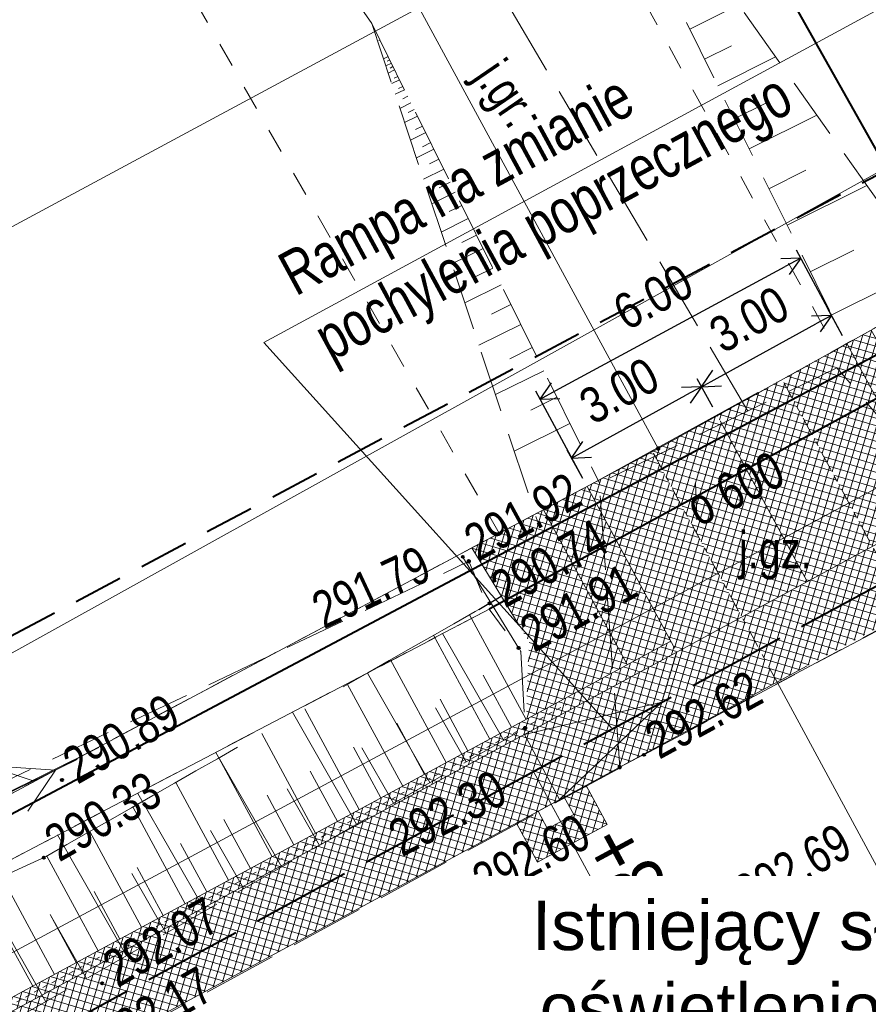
# Model space of a CAD drawing. Header units: metres. Extents: x 7437415 to 7437762, y 5556624 to 5556902.
# Tile 22 of 47: x 7437580 to 7437597, y 5556712 to 5556732. Entities that reach past the tile are written whole.
import ezdxf
from ezdxf import colors
from ezdxf.entities.mleader import LeaderData, LeaderLine
from ezdxf.math import Vec2, Vec3

# ---------------------------------------------------------------- set-up
doc = ezdxf.new("R2010")
doc.units = ezdxf.units.M
doc.header["$MEASUREMENT"] = 0
for name, pattern in [('0.5_0.5', [1.5, 0.5, -0.5, 0.5]), ('314-500', [2.5, 2, -0.5]), ('BUBZ01-500', [1.75, 1.25, -0.5]), ('DGN Style 2', [6.14715, 3.68829, -2.45886]), ('DGN Style 3', [8.60601, 6.14715, -2.45886]), ('DGN Style 4', [0.717182, 0.358367, -0.179184, 0.000447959, -0.179184]), ('EGBU01-500', [1, 0.5, -0.5]), ('KTCR02-500', [1.5, 1, -0.5]), ('KTJZ01-500', [2, 1.5, -0.5])]:
    doc.linetypes.add(name, pattern=pattern)
doc.layers.get('0').update_dxf_attribs({"color": 250, "lineweight": 5})
for name, color, linetype, lineweight in [('!!_robocza', 2, 'Continuous', 30), ('203-Punkt załamania granicy działki nie stabilizowany', 7, 'Continuous', 5), ('521-Kierunek linii-STPOW', 7, 'Continuous', 5), ('BUBZ01', 250, 'Continuous', 5), ('BUBZ01_1', 250, 'Continuous', 5), ('BUIB02_01', 250, 'Continuous', 5), ('BUIB05_01', 250, 'Continuous', 5), ('D_balustrada', 7, '0.5_0.5', 20), ('D_kilometraz', 7, 'Continuous', 13), ('D_krawedz swobodna jezdni', 7, 'DGN Style 2', 20), ('D_kraweznik', 7, 'Continuous', 20), ('D_kraweznik obnizony', 7, 'DGN Style 2', 20), ('D_obrzeze', 7, 'Continuous', 20), ('D_odwodnienie liniowe_wpust', 36, 'Continuous', 20), ('D_opisy', 7, 'Continuous', 13), ('D_osie', 1, 'DGN Style 4', 20), ('D_plantowanie', 102, 'DGN Style 2', 20), ('D_pobocze', 7, 'Continuous', 13), ('D_rampa', 7, 'DGN Style 2', 20), ('D_skarpa', 7, 'DGN Style 3', 20), ('D_skarpa-symbol', 7, 'Continuous', 20), ('D_wymiary', 7, 'Continuous', 13), ('D_zakres', 7, 'DGN Style 2', 13), ('DS_chodniki', 4, 'Continuous', 0), ('DS_nawierzchnia bitumiczna odtworzenie', 252, 'Continuous', 0), ('DS_pobocze', 1, 'Continuous', 0), ('DS_zjazdy kostka', 30, 'Continuous', 0), ('DS_zjazdy kruszywo', 2, 'Continuous', 0), ('EGBD03', 250, 'Continuous', 5), ('EGBP04_03', 250, 'Continuous', 5), ('EGBU01', 250, 'Continuous', 5), ('Elektryka_kanalizacja_technologiczna', 1, '314-500', 40), ('Elektryka_opisy_kabli', 7, 'Continuous', 13), ('KTJZ01', 250, 'Continuous', 5), ('KTOK05_01', 250, 'Continuous', 5), ('MPZP', 250, 'Continuous', 5), ('punkt wysokościowy sztuczny', 7, 'Continuous', 5), ('RTPW01', 250, 'Continuous', 5), ('RTPW02', 250, 'Continuous', 5), ('rzedne dla projektanta', 250, 'Continuous', 5), ('SUPE04', 250, 'Continuous', 5), ('SUPE_01', 250, 'Continuous', 5), ('SUPG_01', 250, 'Continuous', 5), ('SUPT01', 250, 'Continuous', 5), ('SUPT_01', 250, 'Continuous', 5), ('Warstwa 14', 250, 'Continuous', 5)]:
    doc.layers.add(name, color=color, linetype=linetype, lineweight=lineweight)
doc.layers.add('DS_niwelowanie', color=7, linetype='Continuous', lineweight=0, true_color=0x009c00)
doc.styles.add('ROMANS', font='arial.ttf', dxfattribs={"width": 0.8})
doc.styles.get("Standard").update_dxf_attribs({"font": 'txt.shx', "width": 0.75})
doc.styles.add('STYL_ARIAL', font='simplex.shx', dxfattribs={"width": 0.75, "oblique": 0.1})
doc.styles.add('Style-Arial Narrow', font='ARIALN.TTF')
doc.linetypes.add('KTOK05_01-500', pattern='A,3.75,[13,dgnlstyle-rozp_2015.shx,S=0.002778,R=0,X=0,Y=0],3.75', length=7.5)
doc.dimstyles.new('1-500', dxfattribs={"dimscale": 10, "dimtxt": 0.2, "dimasz": 0.07, "dimexe": 0, "dimexo": 0, "dimgap": 0.05, "dimtad": 1, "dimdec": 1, "dimzin": 0, "dimtxsty": 'ROMANS', "dimblk": 'ARCHTICK', "dimcen": 0.1, "dimclrt": 256, "dimadec": 0, "dimazin": 0, "dimtfac": 0.666667, "dimtdec": 1, "dimtofl": 0, "dimtmove": 1, "dimatfit": 2, "dimfxl": 0, "dimtolj": 1, "dimtzin": 0, "dimarcsym": 0})

# ---------------------------------------------------------------- blocks, each defined once
blk = doc.blocks.new('203')
at = {"layer": '203-Punkt załamania granicy działki nie stabilizowany', "linetype": 'Continuous', "lineweight": 13}
h = blk.add_hatch(color=96, dxfattribs=at)
edge = h.paths.add_edge_path()
edge.add_arc((0, 0), 0.45, 0, 360)
blk = doc.blocks.new('521')
at = {"layer": '521-Kierunek linii-STPOW', "color": 30, "linetype": 'Continuous', "lineweight": 13}
for p, q in [((42.5, 0), (35.43, 7.07)), ((7.5, 0), (57.5, 0)), ((29.57, 0), (22.5, -7.07))]:
    blk.add_line(p, q, dxfattribs=at)
blk = doc.blocks.new('PW02')
at = {"layer": 'punkt wysokościowy sztuczny', "linetype": 'Continuous', "lineweight": 13}
h = blk.add_hatch(color=0, dxfattribs=at)
edge = h.paths.add_edge_path()
edge.add_arc((0, 0), 0.45, 0, 360)
blk = doc.blocks.new('SUPE04')
at = {"layer": 'SUPE04', "color": 1, "linetype": 'Continuous', "lineweight": 13}
blk.add_line((5.25, 0), (0.25, 0), dxfattribs=at)
at = {"layer": 'SUPE04', "color": 1, "linetype": 'Continuous', "lineweight": 13, "flags": 128}
blk.add_lwpolyline([(3.9, 0.5), (4.766, 0), (3.9, -0.5)], dxfattribs=at)
blk = doc.blocks.new('_None')
blk = doc.blocks.new('_Oblique')
at = {"color": 0, "linetype": 'ByBlock', "lineweight": -2}
blk.add_line((-5, -5), (5, 5), dxfattribs=at)
blk = doc.blocks.new('TerminatorOpen')
at = {"color": 0, "linetype": 'ByBlock', "lineweight": -2}
for q in [(-1, 0.5), (-1, 0), (-1, -0.5)]:
    blk.add_line((0, 0), q, dxfattribs=at)
blk = doc.blocks.new('*D60')
at = {"layer": 'D_wymiary', "color": 0, "lineweight": -2}
for p, q in [((7437596.577, 5556725.878), (7437595.643, 5556727.605)), ((7437590.777, 5556724.77), (7437595.412, 5556727.275)), ((7437591.328, 5556722.992), (7437590.374, 5556724.757))]:
    blk.add_line(p, q, dxfattribs=at)
at = {"layer": 'Defpoints', "color": 0}
for p in [(7437595.729, 5556727.447), (7437596.662, 5556725.719), (7437591.414, 5556722.834)]:
    blk.add_point(p, dxfattribs=at)
at = {"layer": 'D_wymiary', "color": 0, "lineweight": -2, "xscale": 0.36, "yscale": 0.36, "zscale": 0.36}
for p, rotation in [((7437595.729, 5556727.447), 28.39336528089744), ((7437590.46, 5556724.599), 208.3933652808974)]:
    blk.add_blockref('TerminatorOpen', p, dxfattribs=dict(at, rotation=rotation))
at = {"layer": 'D_wymiary', "insert": (7437592.748, 5556726.663), "char_height": 0.72, "attachment_point": 5, "rotation": 28.3934, "style": 'Style-Arial Narrow'}
blk.add_mtext('6.00', dxfattribs=at)
blk = doc.blocks.new('*D61')
at = {"layer": 'D_wymiary', "color": 0, "lineweight": -2}
for p, q in [((7437593.953, 5556724.433), (7437593.637, 5556725.007)), ((7437591.414, 5556723.581), (7437593.408, 5556724.676)), ((7437591.327, 5556722.992), (7437591.012, 5556723.566))]:
    blk.add_line(p, q, dxfattribs=at)
at = {"layer": 'Defpoints', "color": 0}
for p in [(7437593.724, 5556724.849), (7437594.039, 5556724.275), (7437591.414, 5556722.834)]:
    blk.add_point(p, dxfattribs=at)
at = {"layer": 'D_wymiary', "color": 0, "lineweight": -2, "xscale": 0.36, "yscale": 0.36, "zscale": 0.36}
for p, rotation in [((7437593.724, 5556724.849), 28.75740723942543), ((7437591.099, 5556723.408), 208.7574072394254)]:
    blk.add_blockref('TerminatorOpen', p, dxfattribs=dict(at, rotation=rotation))
at = {"layer": 'D_wymiary', "insert": (7437592.061, 5556724.766), "char_height": 0.72, "attachment_point": 5, "rotation": 28.7574, "style": 'Style-Arial Narrow'}
blk.add_mtext('3.00', dxfattribs=at)
blk = doc.blocks.new('*D62')
at = {"layer": 'D_wymiary', "color": 0, "lineweight": -2}
for p, q in [((7437596.576, 5556725.877), (7437596.263, 5556726.448)), ((7437594.04, 5556725.022), (7437596.034, 5556726.117)), ((7437593.953, 5556724.433), (7437593.637, 5556725.007))]:
    blk.add_line(p, q, dxfattribs=at)
at = {"layer": 'Defpoints', "color": 0}
for p in [(7437596.349, 5556726.29), (7437596.662, 5556725.719), (7437594.039, 5556724.275)]:
    blk.add_point(p, dxfattribs=at)
at = {"layer": 'D_wymiary', "color": 0, "lineweight": -2, "xscale": 0.36, "yscale": 0.36, "zscale": 0.36}
for p, rotation in [((7437596.349, 5556726.29), 28.75740723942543), ((7437593.724, 5556724.849), 208.7574072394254)]:
    blk.add_blockref('TerminatorOpen', p, dxfattribs=dict(at, rotation=rotation))
at = {"layer": 'D_wymiary', "insert": (7437594.687, 5556726.207), "char_height": 0.72, "attachment_point": 5, "rotation": 28.7574, "style": 'Style-Arial Narrow'}
blk.add_mtext('3.00', dxfattribs=at)

msp = doc.modelspace()

# ---------------------------------------------------------------- hatches: boundary and pattern name
at = {"layer": 'DS_chodniki', "lineweight": 9}
h = msp.add_hatch(dxfattribs=at)
h.set_pattern_fill('CROSSHATCH', color=252, style=0, pattern_type=2)
h.set_pattern_definition([(73.46674, (7437570.81996, 5556706.75558), (-0.1437982, 0.04268577), []), (343.46675, (7437570.81996, 5556706.75558), (0.04268577, 0.1437982), [])])
h.paths.add_polyline_path([(7437562.402, 5556702.828, -0.023893), (7437532.396, 5556688.415), (7437530.778, 5556687.731, -0.394504), (7437522.445, 5556690.787), (7437521.799, 5556692.066), (7437520.46, 5556691.39), (7437521.106, 5556690.111, 0.394504), (7437531.362, 5556686.349), (7437532.98, 5556687.034, 0.021064), (7437559.623, 5556699.646), (7437559.623, 5556699.646), (7437559.888, 5556699.785, 0.002613), (7437563.116, 5556701.508), (7437592.616, 5556717.455), (7437593.223, 5556719.488)])
at = {"layer": 'DS_nawierzchnia bitumiczna odtworzenie', "lineweight": 9}
h = msp.add_hatch(dxfattribs=at)
h.set_pattern_fill('CROSSHATCH', color=252, style=0, pattern_type=2)
h.set_pattern_definition([(73.467, (7437590.9882, 5556715.62817), (-0.143798, 0.042686), []), (343.467, (7437590.9882, 5556715.62817), (0.042686, 0.143798), [])])
h.paths.add_polyline_path([(7437590.951, 5556716.554), (7437591.141, 5556716.203), (7437590.613, 5556715.917), (7437590.423, 5556716.269), (7437589.983, 5556716.031), (7437590.411, 5556715.24), (7437591.819, 5556716), (7437591.391, 5556716.792)])
at = {"layer": 'DS_niwelowanie', "lineweight": 9}
h = msp.add_hatch(dxfattribs=at)
h.set_pattern_fill('CROSSHATCH', color=252, style=0, pattern_type=2)
h.set_pattern_definition([(73.467, (7437590.83256, 5556720.2872), (-0.143798, 0.042686), []), (343.467, (7437590.83256, 5556720.2872), (0.042686, 0.143798), [])])
h.paths.add_polyline_path([(7437589.082, 5556721.59), (7437590.239, 5556719.7), (7437590.178, 5556718.126), (7437592.224, 5556719.232), (7437590.531, 5556722.363)])
at = {"layer": 'DS_pobocze', "lineweight": 9}
h = msp.add_hatch(dxfattribs=at)
h.set_pattern_fill('CROSSHATCH', color=252, style=0, pattern_type=2)
h.set_pattern_definition([(73.467, (7437598.35683, 5556723.14621), (-0.143798, 0.042686), []), (343.467, (7437598.35683, 5556723.14621), (0.042686, 0.143798), [])])
h.paths.add_polyline_path([(7437597.154, 5556725.993), (7437596.662, 5556725.719), (7437598.373, 5556722.556), (7437598.938, 5556722.861), (7437598.206, 5556724.145)])
h = msp.add_hatch(dxfattribs=at)
h.set_pattern_fill('CROSSHATCH', color=252, style=0, pattern_type=2)
h.set_pattern_definition([(73.467, (7437592.01335, 5556720.2077), (-0.143798, 0.042686), []), (343.467, (7437592.01335, 5556720.2077), (0.042686, 0.143798), [])])
h.paths.add_polyline_path([(7437590.752, 5556722.481), (7437590.531, 5556722.363), (7437592.224, 5556719.232), (7437593.104, 5556719.708), (7437591.414, 5556722.834)])
h = msp.add_hatch(dxfattribs=at)
h.set_pattern_fill('CROSSHATCH', color=252, style=0, pattern_type=2)
h.set_pattern_definition([(73.46674, (7437527.08768, 5556687.80706), (-0.1437982, 0.04268577), []), (343.46675, (7437527.08768, 5556687.80706), (0.04268577, 0.1437982), [])])
edge = h.paths.add_edge_path()
edge.add_line((7437522.395, 5556691.265), (7437521.806, 5556692.07))
edge.add_line((7437521.806, 5556692.07), (7437521.799, 5556692.066))
edge.add_line((7437521.799, 5556692.066), (7437522.445, 5556690.787))
edge.add_arc((7437528.247, 5556693.718), 6.5, 206.8008, 292.9185)
edge.add_line((7437530.778, 5556687.731), (7437532.396, 5556688.415))
edge.add_arc((7437396.683, 5557009.404), 348.5, 292.91854, 298.39337)
edge.add_line((7437562.402, 5556702.828), (7437593.223, 5556719.488))
edge.add_line((7437593.223, 5556719.488), (7437593.104, 5556719.708))
edge.add_line((7437593.104, 5556719.708), (7437562.283, 5556703.048))
edge.add_arc((7437396.683, 5557009.404), 348.25, 292.91854, 298.39337, ccw=False)
edge.add_line((7437532.299, 5556688.645), (7437530.681, 5556687.961))
edge.add_arc((7437528.247, 5556693.718), 6.25, 207.0612, 292.9185, ccw=False)
edge.add_line((7437522.681, 5556690.874), (7437522.395, 5556691.265))
at = {"layer": 'DS_zjazdy kostka', "lineweight": 9}
h = msp.add_hatch(dxfattribs=at)
h.set_pattern_fill('CROSSHATCH', color=252, style=0, pattern_type=2)
h.set_pattern_definition([(73.467, (7437597.13235, 5556720.27443), (-0.143798, 0.042686), []), (343.467, (7437597.13235, 5556720.27443), (0.042686, 0.143798), [])])
h.paths.add_polyline_path([(7437595.251, 5556718.879), (7437597.89, 5556720.305), (7437597.177, 5556721.625), (7437594.538, 5556720.198)])
h = msp.add_hatch(dxfattribs=at)
h.set_pattern_fill('CROSSHATCH', color=252, style=0, pattern_type=2)
h.set_pattern_definition([(73.467, (7437594.213, 5556718.7843), (-0.143798, 0.042686), []), (343.467, (7437594.213, 5556718.7843), (0.042686, 0.143798), [])])
h.paths.add_polyline_path([(7437593.223, 5556719.488), (7437592.616, 5556717.455), (7437595.251, 5556718.879), (7437594.538, 5556720.198)])
at = {"layer": 'DS_zjazdy kruszywo', "lineweight": 9}
h = msp.add_hatch(dxfattribs=at)
h.set_pattern_fill('CROSSHATCH', color=252, style=0, pattern_type=2)
h.set_pattern_definition([(73.467, (7437596.90834, 5556723.37743), (-0.143798, 0.042686), []), (343.467, (7437596.90834, 5556723.37743), (0.042686, 0.143798), [])])
h.paths.add_polyline_path([(7437596.444, 5556725.598), (7437595.353, 5556724.998), (7437597.177, 5556721.625), (7437598.492, 5556722.336), (7437598.373, 5556722.556), (7437596.662, 5556725.719)])
h = msp.add_hatch(dxfattribs=at)
h.set_pattern_fill('CROSSHATCH', color=252, style=0, pattern_type=2)
h.set_pattern_definition([(73.467, (7437595.87653, 5556722.81798), (-0.143798, 0.042686), []), (343.467, (7437595.87653, 5556722.81798), (0.042686, 0.143798), [])])
h.paths.add_polyline_path([(7437595.353, 5556724.998), (7437594.039, 5556724.275), (7437595.857, 5556720.912), (7437597.177, 5556721.625)])
h = msp.add_hatch(dxfattribs=at)
h.set_pattern_fill('CROSSHATCH', color=252, style=0, pattern_type=2)
h.set_pattern_definition([(73.467, (7437594.41722, 5556721.95252), (-0.143798, 0.042686), []), (343.467, (7437594.41722, 5556721.95252), (0.042686, 0.143798), [])])
h.paths.add_polyline_path([(7437594.538, 5556720.198), (7437595.857, 5556720.912), (7437594.039, 5556724.275), (7437592.725, 5556723.552)])
h = msp.add_hatch(dxfattribs=at)
h.set_pattern_fill('CROSSHATCH', color=252, style=0, pattern_type=2)
h.set_pattern_definition([(73.467, (7437593.04147, 5556721.20658), (-0.143798, 0.042686), []), (343.467, (7437593.04147, 5556721.20658), (0.042686, 0.143798), [])])
h.paths.add_polyline_path([(7437592.725, 5556723.552), (7437591.634, 5556722.952), (7437591.414, 5556722.834), (7437593.104, 5556719.708), (7437593.223, 5556719.488), (7437594.538, 5556720.198)])

# ---------------------------------------------------------------- linework, layer by layer
at = {"layer": '!!_robocza'}
msp.add_line((7437589.223, 5556720.346), (7437589.677, 5556720.617), dxfattribs=at)
at = {"layer": 'BUBZ01', "color": 7, "linetype": 'BUBZ01-500', "lineweight": 13}
for p, q in [((7437588.743, 5556741.608), (7437596.557, 5556725.896)), ((7437587.058, 5556732.188), (7437590.442, 5556722.035))]:
    msp.add_line(p, q, dxfattribs=at)
at = {"layer": 'BUBZ01', "color": 7, "linetype": 'BUBZ01-500', "lineweight": 13, "flags": 128}
for points in [[(7437598.347, 5556727.113), (7437592.854, 5556734.848), (7437589.089, 5556741.797)], [(7437528.318, 5556692.995), (7437547.83, 5556700.48), (7437576.23, 5556715.25), (7437589.02, 5556721.32), (7437589.43, 5556720.35), (7437575.67, 5556713.15), (7437558.6, 5556704.26), (7437548.16, 5556699.51), (7437535.53, 5556693.23), (7437528.982, 5556691.059)]]:
    msp.add_lwpolyline(points, dxfattribs=at)
msp.add_lwpolyline([(7437524.04, 5556689.42), (7437535.53, 5556693.23), (7437548.16, 5556699.51), (7437558.6, 5556704.26), (7437575.67, 5556713.15), (7437589.43, 5556720.35), (7437590.07, 5556719.5), (7437590.16, 5556717.95), (7437574.86, 5556709.22), (7437552.89, 5556697.48), (7437530.34, 5556687.12), (7437524.27, 5556688.21), (7437524.04, 5556689.42)], close=True, dxfattribs=at)
at = {"layer": 'BUBZ01', "color": 7, "linetype": 'Continuous', "lineweight": 13, "flags": 128}
for points in [[(7437589.73, 5556717.7), (7437588.49, 5556719.86)], [(7437588.23, 5556716.85), (7437586.97, 5556719.06)], [(7437588.97, 5556717.27), (7437588.35, 5556718.36)], [(7437586.75, 5556716.01), (7437585.46, 5556718.27)], [(7437587.5, 5556716.43), (7437586.86, 5556717.55)], [(7437585.24, 5556715.14), (7437583.91, 5556717.46)], [(7437586, 5556715.58), (7437585.35, 5556716.72)], [(7437583.69, 5556714.26), (7437582.33, 5556716.63)], [(7437582.1, 5556713.35), (7437580.71, 5556715.79)], [(7437584.47, 5556714.7), (7437583.8, 5556715.88)], [(7437580.47, 5556712.42), (7437579.05, 5556714.92)], [(7437582.9, 5556713.81), (7437582.21, 5556715.01)], [(7437581.29, 5556712.89), (7437580.59, 5556714.12)]]:
    msp.add_lwpolyline(points, dxfattribs=at)
at = {"layer": 'BUBZ01_1', "color": 7, "linetype": 'Continuous', "lineweight": 13}
for p, q in [((7437594.475, 5556732.566), (7437593.485, 5556732.073)), ((7437587.2, 5556731.842), (7437587.223, 5556731.854)), ((7437594.328, 5556731.739), (7437593.786, 5556731.469)), ((7437587.296, 5556731.473), (7437587.389, 5556731.52)), ((7437587.371, 5556731.427), (7437587.422, 5556731.453)), ((7437595.222, 5556731.513), (7437594.053, 5556730.932)), ((7437587.343, 5556731.331), (7437587.455, 5556731.386)), ((7437587.391, 5556731.188), (7437587.521, 5556731.252)), ((7437587.428, 5556731.289), (7437587.488, 5556731.319)), ((7437587.462, 5556730.973), (7437587.621, 5556731.052)), ((7437587.513, 5556731.082), (7437587.587, 5556731.119)), ((7437587.534, 5556730.759), (7437587.72, 5556730.851)), ((7437587.598, 5556730.874), (7437587.687, 5556730.918)), ((7437587.684, 5556730.667), (7437587.786, 5556730.718)), ((7437587.629, 5556730.474), (7437587.852, 5556730.584)), ((7437587.798, 5556730.391), (7437587.918, 5556730.45)), ((7437595.024, 5556730.577), (7437594.387, 5556730.26)), ((7437587.724, 5556730.188), (7437587.985, 5556730.317)), ((7437596.057, 5556730.337), (7437594.687, 5556729.656)), ((7437587.94, 5556730.045), (7437588.084, 5556730.116)), ((7437587.843, 5556729.831), (7437588.15, 5556729.983)), ((7437587.963, 5556729.474), (7437588.316, 5556729.649)), ((7437588.082, 5556729.699), (7437588.25, 5556729.782)), ((7437588.225, 5556729.354), (7437588.415, 5556729.448)), ((7437588.105, 5556729.045), (7437588.514, 5556729.248)), ((7437595.836, 5556729.222), (7437595.088, 5556728.85)), ((7437588.424, 5556728.87), (7437588.647, 5556728.98)), ((7437597.069, 5556728.914), (7437595.455, 5556728.112)), ((7437588.272, 5556728.545), (7437588.746, 5556728.78)), ((7437588.623, 5556728.386), (7437588.879, 5556728.513)), ((7437588.463, 5556727.974), (7437589.011, 5556728.245)), ((7437588.879, 5556727.764), (7437589.177, 5556727.911)), ((7437588.677, 5556727.331), (7437589.309, 5556727.644)), ((7437596.803, 5556727.609), (7437595.923, 5556727.172)), ((7437589.164, 5556727.073), (7437589.508, 5556727.243)), ((7437598.255, 5556727.243), (7437596.357, 5556726.299)), ((7437588.939, 5556726.545), (7437589.673, 5556726.909)), ((7437589.477, 5556726.312), (7437589.872, 5556726.508)), ((7437589.225, 5556725.688), (7437590.071, 5556726.107)), ((7437589.847, 5556725.414), (7437590.302, 5556725.64)), ((7437589.558, 5556724.688), (7437590.534, 5556725.172)), ((7437590.274, 5556724.377), (7437590.799, 5556724.637)), ((7437589.939, 5556723.545), (7437591.064, 5556724.103))]:
    msp.add_line(p, q, dxfattribs=at)
at = {"layer": 'BUIB02_01', "color": 7, "linetype": 'Continuous', "lineweight": 13}
msp.add_line((7437590.026, 5556719.569), (7437588.902, 5556721.405), dxfattribs=at)
at = {"layer": 'BUIB02_01', "color": 212, "linetype": 'Continuous', "lineweight": 40, "flags": 128}
msp.add_lwpolyline([(7437471.018, 5556680.168), (7437490.105, 5556682.798), (7437506.941, 5556685.963), (7437514.516, 5556687.29), (7437530.92, 5556693.586), (7437543.72, 5556699.172), (7437579.76, 5556716.205), (7437631.582, 5556743.722), (7437615.039, 5556772.576)], dxfattribs=at)
at = {"layer": 'BUIB05_01', "color": 7, "linetype": 'Continuous', "lineweight": 40}
msp.add_line((7437598.17, 5556725.1), (7437589.43, 5556720.35), dxfattribs=at)
at = {"layer": 'D_balustrada', "ltscale": 0.1, "flags": 128}
msp.add_lwpolyline([(7437521.91, 5556692.123), (7437522.557, 5556690.843, 0.394504), (7437530.729, 5556687.846), (7437532.348, 5556688.53, 0.023893), (7437562.343, 5556702.938), (7437591.013, 5556718.435)], format="xyb", dxfattribs=at)
at = {"layer": 'D_kilometraz', "flags": 128}
msp.add_lwpolyline([(7437591.163, 5556715.532), (7437590.33, 5556717.072)], dxfattribs=at)
at = {"layer": 'D_krawedz swobodna jezdni'}
for p, q in [((7437596.662, 5556725.719), (7437598.492, 5556722.336)), ((7437591.634, 5556722.952), (7437596.444, 5556725.598)), ((7437595.857, 5556720.912), (7437594.039, 5556724.275)), ((7437591.414, 5556722.834), (7437593.223, 5556719.488)), ((7437592.616, 5556717.455), (7437593.223, 5556719.488))]:
    msp.add_line(p, q, dxfattribs=at)
at = {"layer": 'D_kraweznik'}
msp.add_line((7437563.116, 5556701.508), (7437592.616, 5556717.455), dxfattribs=at)
at = {"layer": 'D_kraweznik obnizony'}
msp.add_line((7437592.616, 5556717.455), (7437600.524, 5556721.729), dxfattribs=at)
at = {"layer": 'D_obrzeze'}
msp.add_line((7437562.402, 5556702.828), (7437605.532, 5556726.141), dxfattribs=at)
at = {"layer": 'D_odwodnienie liniowe_wpust', "flags": 128}
msp.add_lwpolyline([(7437590.613, 5556715.917), (7437591.141, 5556716.203), (7437590.951, 5556716.554), (7437590.423, 5556716.269), (7437590.613, 5556715.917)], close=True, dxfattribs=at)
at = {"layer": 'D_opisy'}
for p, q in [((7437595.251, 5556718.879), (7437609.306, 5556692.878)), ((7437590.687, 5556716.412), (7437598.248, 5556702.425))]:
    msp.add_line(p, q, dxfattribs=at)
at = {"layer": 'D_opisy', "flags": 128}
msp.add_lwpolyline([(7437601.415, 5556723.093), (7437599.222, 5556733.521), (7437584.877, 5556725.743), (7437591.905, 5556717.952)], dxfattribs=at)
at = {"layer": 'D_osie'}
for p, q in [((7437597.89, 5556720.305), (7437595.353, 5556724.998)), ((7437595.251, 5556718.879), (7437592.72, 5556723.562))]:
    msp.add_line(p, q, dxfattribs=at)
at = {"layer": 'D_plantowanie', "flags": 128}
msp.add_lwpolyline([(7437590.752, 5556722.481), (7437589.082, 5556721.59), (7437590.239, 5556719.7), (7437590.178, 5556718.126)], dxfattribs=at)
at = {"layer": 'D_pobocze', "flags": 128}
for points in [[(7437596.444, 5556725.598), (7437597.154, 5556725.993), (7437598.938, 5556722.861)], [(7437591.634, 5556722.952), (7437590.531, 5556722.363), (7437592.224, 5556719.232)]]:
    msp.add_lwpolyline(points, dxfattribs=at)
msp.add_lwpolyline([(7437522.668, 5556690.9, 0.394504), (7437530.681, 5556687.961), (7437532.299, 5556688.645, 0.023893), (7437562.283, 5556703.048), (7437593.104, 5556719.708)], format="xyb", dxfattribs=at)
at = {"layer": 'D_rampa'}
for p, q in [((7437592.92, 5556718.471), (7437590.144, 5556717.823)), ((7437590.857, 5556716.504), (7437592.92, 5556718.471)), ((7437590.857, 5556716.504), (7437590.144, 5556717.823))]:
    msp.add_line(p, q, dxfattribs=at)
at = {"layer": 'D_skarpa', "flags": 128}
msp.add_lwpolyline([(7437524.288, 5556689.548), (7437524.714, 5556689.687), (7437525.28, 5556689.873), (7437525.75, 5556690.027), (7437526.151, 5556690.158), (7437526.498, 5556690.272), (7437526.804, 5556690.372), (7437527.078, 5556690.462), (7437527.326, 5556690.543), (7437527.555, 5556690.618), (7437527.767, 5556690.687), (7437527.965, 5556690.752), (7437528.153, 5556690.814), (7437528.333, 5556690.873), (7437528.506, 5556690.929), (7437528.675, 5556690.985), (7437528.84, 5556691.039), (7437529.003, 5556691.092), (7437529.165, 5556691.145), (7437529.354, 5556691.207), (7437529.831, 5556691.363), (7437530.308, 5556691.52), (7437530.785, 5556691.676), (7437531.258, 5556691.831), (7437531.728, 5556691.985), (7437532.198, 5556692.139), (7437532.668, 5556692.293), (7437533.138, 5556692.447), (7437533.609, 5556692.601), (7437534.079, 5556692.755), (7437534.55, 5556692.909), (7437535.021, 5556693.063), (7437535.492, 5556693.218), (7437535.937, 5556693.43), (7437536.38, 5556693.648), (7437536.823, 5556693.866), (7437537.266, 5556694.083), (7437537.709, 5556694.301), (7437538.152, 5556694.519), (7437538.595, 5556694.737), (7437539.038, 5556694.954), (7437539.48, 5556695.172), (7437539.923, 5556695.389), (7437540.366, 5556695.607), (7437540.808, 5556695.825), (7437541.251, 5556696.042), (7437541.693, 5556696.26), (7437542.136, 5556696.477), (7437542.579, 5556696.695), (7437543.021, 5556696.912), (7437543.463, 5556697.13), (7437543.906, 5556697.347), (7437544.348, 5556697.565), (7437544.791, 5556697.782), (7437545.233, 5556698), (7437545.675, 5556698.217), (7437546.118, 5556698.434), (7437546.56, 5556698.652), (7437547.002, 5556698.869), (7437547.445, 5556699.087), (7437547.887, 5556699.304), (7437548.334, 5556699.513), (7437548.781, 5556699.72), (7437549.229, 5556699.927), (7437549.676, 5556700.134), (7437550.124, 5556700.341), (7437550.571, 5556700.548), (7437551.019, 5556700.755), (7437551.467, 5556700.962), (7437551.914, 5556701.169), (7437552.362, 5556701.376), (7437552.81, 5556701.583), (7437553.258, 5556701.79), (7437553.706, 5556701.997), (7437554.154, 5556702.204), (7437554.602, 5556702.411), (7437555.05, 5556702.618), (7437555.498, 5556702.826), (7437555.946, 5556703.033), (7437556.394, 5556703.24), (7437556.843, 5556703.447), (7437557.291, 5556703.655), (7437557.739, 5556703.862), (7437558.188, 5556704.069), (7437558.636, 5556704.279), (7437559.073, 5556704.508), (7437559.51, 5556704.737), (7437559.947, 5556704.966), (7437560.384, 5556705.196), (7437560.821, 5556705.425), (7437561.262, 5556705.656), (7437561.705, 5556705.888), (7437562.147, 5556706.121), (7437562.59, 5556706.353), (7437563.033, 5556706.585), (7437563.476, 5556706.817), (7437563.919, 5556707.05), (7437564.362, 5556707.282), (7437564.804, 5556707.514), (7437565.247, 5556707.746), (7437565.69, 5556707.979), (7437566.133, 5556708.211), (7437566.576, 5556708.443), (7437567.019, 5556708.676), (7437567.461, 5556708.908), (7437567.904, 5556709.14), (7437568.347, 5556709.372), (7437568.79, 5556709.605), (7437569.233, 5556709.837), (7437569.676, 5556710.069), (7437570.121, 5556710.297), (7437570.565, 5556710.526), (7437571.01, 5556710.755), (7437571.455, 5556710.983), (7437571.9, 5556711.212), (7437572.344, 5556711.441), (7437572.789, 5556711.669), (7437573.234, 5556711.898), (7437573.679, 5556712.126), (7437574.124, 5556712.355), (7437574.568, 5556712.584), (7437575.013, 5556712.812), (7437575.458, 5556713.041), (7437575.908, 5556713.259), (7437576.364, 5556713.468), (7437576.82, 5556713.676), (7437577.275, 5556713.885), (7437577.731, 5556714.094), (7437578.186, 5556714.302), (7437578.642, 5556714.511), (7437579.097, 5556714.72), (7437579.553, 5556714.928), (7437580.009, 5556715.137), (7437580.463, 5556715.349), (7437580.897, 5556715.596), (7437581.331, 5556715.844), (7437581.766, 5556716.092), (7437582.2, 5556716.34), (7437582.635, 5556716.588), (7437583.069, 5556716.836), (7437583.504, 5556717.083), (7437583.938, 5556717.331), (7437584.372, 5556717.579), (7437584.807, 5556717.827), (7437585.241, 5556718.075), (7437585.676, 5556718.322), (7437586.11, 5556718.57), (7437586.544, 5556718.818), (7437586.979, 5556719.066), (7437587.413, 5556719.314), (7437587.848, 5556719.562), (7437588.282, 5556719.809), (7437588.716, 5556720.057), (7437589.151, 5556720.305), (7437589.223, 5556720.346)], dxfattribs=at)
at = {"layer": 'D_skarpa-symbol', "flags": 128}
for points in [[(7437590.178, 5556718.126), (7437589.036, 5556720.24)], [(7437589.443, 5556717.729), (7437588.31, 5556719.825)], [(7437588.563, 5556717.253), (7437587.441, 5556719.33)], [(7437589.883, 5556717.966), (7437589.313, 5556719.02)], [(7437587.684, 5556716.778), (7437586.572, 5556718.834)], [(7437589.003, 5556717.491), (7437588.439, 5556718.534)], [(7437586.804, 5556716.302), (7437585.703, 5556718.338)], [(7437588.123, 5556717.015), (7437587.565, 5556718.049)], [(7437585.924, 5556715.827), (7437584.834, 5556717.843)], [(7437587.244, 5556716.54), (7437586.691, 5556717.563)], [(7437585.044, 5556715.351), (7437583.966, 5556717.347)], [(7437586.364, 5556716.064), (7437585.816, 5556717.077)], [(7437584.165, 5556714.875), (7437583.097, 5556716.851)], [(7437585.484, 5556715.589), (7437584.942, 5556716.592)], [(7437583.285, 5556714.4), (7437582.228, 5556716.356)], [(7437584.605, 5556715.113), (7437584.068, 5556716.106)], [(7437582.405, 5556713.924), (7437581.359, 5556715.86)], [(7437583.725, 5556714.638), (7437583.194, 5556715.621)], [(7437581.526, 5556713.449), (7437580.49, 5556715.364)], [(7437582.845, 5556714.162), (7437582.319, 5556715.135)], [(7437580.646, 5556712.973), (7437579.582, 5556714.942)], [(7437581.965, 5556713.687), (7437581.445, 5556714.649)], [(7437581.086, 5556713.211), (7437580.562, 5556714.181)], [(7437580.206, 5556712.736), (7437579.666, 5556713.734)]]:
    msp.add_lwpolyline(points, dxfattribs=at)
at = {"layer": 'D_zakres', "flags": 128}
msp.add_lwpolyline([(7437589.983, 5556716.031), (7437590.411, 5556715.24), (7437591.819, 5556716), (7437591.391, 5556716.792)], dxfattribs=at)
at = {"layer": 'EGBD03', "color": 96, "linetype": 'Continuous', "lineweight": 13}
msp.add_line((7437577.075, 5556752.688), (7437592.85, 5556723.6), dxfattribs=at)
at = {"layer": 'EGBD03', "color": 96, "linetype": 'Continuous', "lineweight": 13, "flags": 128}
for points in [[(7437610.73, 5556733.54), (7437592.85, 5556723.6)], [(7437574.98, 5556714.07), (7437592.85, 5556723.6)]]:
    msp.add_lwpolyline(points, dxfattribs=at)
at = {"layer": 'EGBU01', "color": 96, "linetype": 'EGBU01-500', "lineweight": 13}
msp.add_line((7437580.51, 5556754.487), (7437596.444, 5556725.598), dxfattribs=at)
at = {"layer": 'EGBU01', "color": 96, "linetype": 'EGBU01-500', "lineweight": 13, "flags": 128}
for points in [[(7437559.608, 5556740.623), (7437574.45, 5556748.456), (7437589.637, 5556721.886)], [(7437592.85, 5556723.6), (7437610.73, 5556733.54)], [(7437610.73, 5556733.54), (7437592.85, 5556723.6)], [(7437574.98, 5556714.07), (7437592.85, 5556723.6)], [(7437592.85, 5556723.6), (7437574.98, 5556714.07)]]:
    msp.add_lwpolyline(points, dxfattribs=at)
at = {"layer": 'Elektryka_kanalizacja_technologiczna'}
msp.add_line((7437562.759, 5556702.168), (7437606.252, 5556725.682), dxfattribs=at)
at = {"layer": 'KTJZ01', "color": 7, "linetype": 'KTJZ01-500', "lineweight": 13}
for p, q in [((7437574.097, 5556751.128), (7437587.058, 5556732.188)), ((7437587.058, 5556732.188), (7437591.66, 5556722.9))]:
    msp.add_line(p, q, dxfattribs=at)
at = {"layer": 'KTJZ01', "color": 7, "linetype": 'KTJZ01-500', "lineweight": 13, "flags": 128}
for points in [[(7437487.24, 5556665.88), (7437500.01, 5556668.65), (7437509.93, 5556671.34), (7437514.81, 5556672.66), (7437528.54, 5556677.57), (7437546.18, 5556685.08), (7437562.31, 5556693.39), (7437575.78, 5556700.17), (7437584.6, 5556705.2), (7437599.33, 5556712.79), (7437607.41, 5556717.03), (7437624.22, 5556725.75), (7437636.91, 5556731.79), (7437639.91, 5556733.3), (7437648.13, 5556737.1), (7437664.08, 5556744.94), (7437674.41, 5556750.47), (7437695.47, 5556762.01), (7437726.23, 5556778.98), (7437745.592, 5556790.579), (7437740.524, 5556799.89), (7437726.071, 5556794.065), (7437721.424, 5556793.261), (7437718.653, 5556793.684), (7437716.454, 5556794.853), (7437714.78, 5556796.65), (7437713.44, 5556798.18), (7437704.05, 5556814.76), (7437696.46, 5556806.77), (7437698.53, 5556806.84), (7437700.74, 5556806.26), (7437702.79, 5556804.94), (7437704.06, 5556803.16), (7437709.44, 5556793.77), (7437711.44, 5556790.12), (7437712.13, 5556787.63), (7437712.21, 5556785.35), (7437711.59, 5556783.66), (7437709.87, 5556781.76), (7437701.28, 5556777.09), (7437699.42, 5556776.48), (7437697.78, 5556776.19), (7437695.76, 5556776.41), (7437693.65, 5556777.51), (7437692.09, 5556778.89), (7437690.49, 5556781.22), (7437685.25, 5556778.28), (7437686.1, 5556775.03), (7437686.085, 5556773.72), (7437685.81, 5556772.51), (7437685.3, 5556771.32), (7437684.475, 5556769.98), (7437683.43, 5556768.68), (7437682.12, 5556767.23), (7437680.52, 5556765.9), (7437679.609, 5556765.424), (7437667.4, 5556758.73), (7437656.58, 5556752.94), (7437646.03, 5556747.24), (7437635.04, 5556741.31), (7437625.46, 5556735.97), (7437617.31, 5556731.03), (7437610.73, 5556727.32), (7437599.83, 5556721.28), (7437592.56, 5556717.41), (7437581.48, 5556711.39), (7437572.19, 5556706.38), (7437570.63, 5556705.57), (7437559.43, 5556699.57), (7437555.27, 5556697.37), (7437547.58, 5556693.6), (7437542.1, 5556690.99), (7437536.78, 5556688.64), (7437527.13, 5556684.56), (7437524.75, 5556685.69), (7437522.99, 5556687.15), (7437521.44, 5556689.45), (7437520.46, 5556691.39), (7437515.43, 5556689.51), (7437516.09, 5556686.202), (7437515.98, 5556684.5), (7437514.73, 5556681.38), (7437513.55, 5556680.28), (7437512.1, 5556679.32), (7437507.87, 5556678.13), (7437498.81, 5556675.82), (7437492.9, 5556674.29)], [(7437594.659, 5556724.356), (7437582.391, 5556745.139), (7437577.777, 5556753.056)]]:
    msp.add_lwpolyline(points, dxfattribs=at)
msp.add_lwpolyline([(7437592.07, 5556717.16), (7437591.66, 5556722.9), (7437596.46, 5556725.23), (7437599.83, 5556721.28), (7437592.07, 5556717.16)], close=True, dxfattribs=at)
at = {"layer": 'KTOK05_01', "color": 7, "linetype": 'KTOK05_01-500', "lineweight": 40, "flags": 128}
msp.add_lwpolyline([(7437591.05, 5556740.64), (7437598.93, 5556726.65)], dxfattribs=at)
at = {"layer": 'MPZP', "color": 212, "linetype": 'KTCR02-500', "lineweight": 40, "flags": 128}
msp.add_lwpolyline([(7437738.295, 5556803.984), (7437715.191, 5556791.784), (7437661.349, 5556763.226), (7437574.511, 5556717.006), (7437530.05, 5556696.506), (7437525.798, 5556698.029), (7437514.19, 5556719.761)], dxfattribs=at)
at = {"layer": 'rzedne dla projektanta', "color": 7, "linetype": 'Continuous', "lineweight": 40}
for centre in [(7437588.9, 5556721.41), (7437589.44, 5556720.47), (7437590.03, 5556719.57), (7437592.56, 5556717.41), (7437580.8, 5556716.9), (7437580.43, 5556715.33), (7437594.36, 5556714.32), (7437581.61, 5556712.79)]:
    msp.add_circle(centre, 0.0225, dxfattribs=at)
at = {"layer": 'SUPE_01', "color": 1, "linetype": 'Continuous', "lineweight": 13, "flags": 128}
msp.add_lwpolyline([(7437601.635, 5556725.162), (7437600.216, 5556724.388), (7437574.398, 5556710.521), (7437552.37, 5556698.835), (7437529.759, 5556688.702), (7437521.807, 5556691.71), (7437513.451, 5556689.173), (7437513.22, 5556690)], dxfattribs=at)
at = {"layer": 'SUPG_01', "color": 52, "linetype": 'Continuous', "lineweight": 13, "flags": 128}
msp.add_lwpolyline([(7437505.33, 5556697.53), (7437509.719, 5556697.926), (7437522.113, 5556702.608), (7437540.72, 5556710.32), (7437572.53, 5556724.178), (7437601.779, 5556739.923), (7437624.775, 5556752.295)], dxfattribs=at)
at = {"layer": 'SUPT_01', "color": 30, "linetype": 'Continuous', "lineweight": 13, "flags": 128}
msp.add_lwpolyline([(7437624.834, 5556744.449), (7437603.973, 5556732.899), (7437579.114, 5556719.1), (7437574.314, 5556716.425), (7437544.39, 5556702.175), (7437531.441, 5556696.093), (7437491.469, 5556686.466), (7437485.362, 5556685.024)], dxfattribs=at)
at = {"layer": 'Warstwa 14', "color": 7, "linetype": 'Continuous', "lineweight": 13}
msp.add_line((7437593.63, 5556722.16), (7437593.606, 5556722.911), dxfattribs=at)

# ---------------------------------------------------------------- block references
at = {"layer": 'EGBP04_03', "color": 96, "linetype": 'Continuous', "lineweight": 13, "xscale": 0.1, "yscale": 0.1, "zscale": 0.1}
msp.add_blockref('203', (7437592.85, 5556723.6), dxfattribs=at)
at = {"layer": 'RTPW02', "color": 7, "linetype": 'Continuous', "lineweight": 13, "xscale": 0.1, "yscale": 0.1, "zscale": 0.1}
for p in [(7437589.02, 5556721.32), (7437590.16, 5556717.95), (7437592.07, 5556717.16)]:
    msp.add_blockref('PW02', p, dxfattribs=at)
at = {"layer": 'SUPE04', "color": 1, "linetype": 'Continuous', "lineweight": 13, "rotation": 26.18399999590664}
msp.add_blockref('SUPE04', (7437576.39, 5556715), dxfattribs=at)
at = {"layer": 'SUPT01', "color": 30, "linetype": 'Continuous', "lineweight": 13, "xscale": 0.1, "yscale": 0.1, "zscale": 0.1, "rotation": 26.39699999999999}
msp.add_blockref('521', (7437576.39, 5556715), dxfattribs=at)

# ---------------------------------------------------------------- texts
at = {"layer": 'D_kilometraz', "insert": (7437591.785, 5556715.845), "char_height": 1.2, "attachment_point": 4, "rotation": 298.3934, "line_spacing_factor": 1.6, "style": 'Style-Arial Narrow'}
msp.add_mtext('+80', dxfattribs=at)
at = {"layer": 'D_opisy', "char_height": 0.9, "attachment_point": 1}
for s, insert, rotation in [('\\fArial|b0|i0|c238238|p39;Rampa na zmianie\\Ppochylenia poprzecznego', (7437585.092, 5556727.458), 28.4667), ('\\pt11;\\fArial|b0|i0|c238238|p39;Przebudowa zjazdu\\Pkm 0+085.19 (km 1+223.86, odc. ref. 050)', (7437599.209, 5556714.056), 298.3934), ('\\pt11;\\fArial|b0|i0|c238238|p39;Projektowany wpust\\Pkm 0+080', (7437593.924, 5556713.202), 298.3934)]:
    msp.add_mtext(s, dxfattribs=dict(at, insert=insert, rotation=rotation))
at = {"layer": 'KTJZ01', "color": 7, "linetype": 'Continuous', "lineweight": 13, "insert": (7437588.918, 5556730.991), "char_height": 0.75, "attachment_point": 7, "rotation": 304.3837, "line_spacing_factor": 0.6}
msp.add_mtext('\\FWORKING;\\H1x;\\W0.8;j.gr.', dxfattribs=at)
at = {"layer": 'KTJZ01', "color": 7, "linetype": 'Continuous', "lineweight": 13, "insert": (7437594.48, 5556720.95), "char_height": 0.75, "attachment_point": 7, "line_spacing_factor": 0.6}
msp.add_mtext('\\FWORKING_1250;\\H1x;\\W0.8;j.gz.', dxfattribs=at)
at = {"layer": 'RTPW01', "color": 7, "linetype": 'Continuous', "lineweight": 13, "char_height": 0.75, "attachment_point": 7, "line_spacing_factor": 0.6}
for s, insert, rotation in [('\\FWORKING_1250;\\H1x;\\W0.8;291.79', (7437586.096, 5556719.933), 24.98), ('\\FWORKING_1250;\\H1x;\\W0.8;292.30', (7437587.675, 5556715.328), 27.401), ('\\FWORKING_1250;\\H1x;\\W0.8;292.60', (7437589.365, 5556714.448), 27.304)]:
    msp.add_mtext(s, dxfattribs=dict(at, insert=insert, rotation=rotation))
at = {"layer": 'rzedne dla projektanta', "color": 7, "linetype": 'Continuous', "lineweight": 0, "char_height": 0.75, "attachment_point": 7, "line_spacing_factor": 0.6}
for s, insert, rotation in [('\\FWORKING_1250;\\H1x;\\W0.8; 291.92', (7437589.02, 5556721.191), 28.698), ('\\FWORKING_1250;\\H1x;\\W0.8; 290.74', (7437589.56, 5556720.251), 28.698), ('\\FWORKING_1250;\\H1x;\\W0.8; 291.91', (7437590.15, 5556719.351), 28.698), ('\\FWORKING_1250;\\H1x;\\W0.8; 292.62', (7437592.68, 5556717.191), 28.698), ('\\FWORKING_1250;\\H1x;\\W0.8; 290.89', (7437580.924, 5556716.683), 29.8108), ('\\FWORKING_1250;\\H1x;\\W0.8; 290.33', (7437580.554, 5556715.113), 29.8108), ('\\FWORKING_1250;\\H1x;\\W0.8; 292.69', (7437594.48, 5556714.101), 28.698), ('\\FWORKING_1250;\\H1x;\\W0.8; 292.07', (7437581.734, 5556712.573), 29.8108), ('\\FWORKING_1250;\\H1x;\\W0.8; 292.17', (7437581.604, 5556711.173), 29.8108), ('\\FWORKING_1250;\\H1x;\\W0.8; 292.65', (7437596.2, 5556710.851), 28.698)]:
    msp.add_mtext(s, dxfattribs=dict(at, insert=insert, rotation=rotation))
at = {"layer": 'Warstwa 14', "color": 7, "linetype": 'Continuous', "lineweight": 13, "insert": (7437593.675, 5556722.001), "char_height": 0.75, "attachment_point": 7, "rotation": 26.3842, "line_spacing_factor": 0.6}
msp.add_mtext('\\FWORKING_1250;\\H1x;\\W0.8;o 600', dxfattribs=at)

# ---------------------------------------------------------------- dimensions: what is measured, and where the dimension line sits
at = {"layer": 'D_wymiary'}
for base, p1, p2, angle, text, picture, middle in [((7437595.729, 5556727.447), (7437591.414, 5556722.834), (7437596.662, 5556725.719), 28.3934, '6.00', '*D60', (7437592.748, 5556726.663)), ((7437596.349, 5556726.29), (7437594.039, 5556724.275), (7437596.662, 5556725.719), 28.7574, '3.00', '*D62', (7437594.687, 5556726.207)), ((7437593.724, 5556724.849), (7437591.414, 5556722.834), (7437594.039, 5556724.275), 28.7574, '3.00', '*D61', (7437592.061, 5556724.766))]:
    dim = msp.add_linear_dim(base=base, p1=p1, p2=p2, angle=angle, text=text, dimstyle='1-500', override={"dimscale": 1, "dimtxt": 0.72, "dimasz": 0.36, "dimexe": 0.18, "dimexo": 0.18, "dimgap": 0.36, "dimdec": 2, "dimzin": 3, "dimtxsty": 'Style-Arial Narrow', "dimblk": 'TerminatorOpen', "dimcen": 0.36, "dimtdec": 2, "dimtofl": 1, "dimtmove": 0, "dimatfit": 1, "dimfrac": 2, "dimtolj": 0, "dimtzin": 3}, dxfattribs=at)
    dim.commit()
    dim.dimension.update_dxf_attribs({"geometry": picture, "text_midpoint": middle})

# ---------------------------------------------------------------- next in the draw order: leaders
at = {"layer": 'Elektryka_opisy_kabli', "linetype": 'Continuous', "lineweight": 13}
ml = msp.add_multileader_mtext('Standard', dxfattribs=at)
ml.set_content('{\\fArial|b0|i0|c238|p34;\\W1;Istniejący słup\\Poświetleniowy\\Pdo przesunięcia}', color=256, style='STYL_ARIAL')
ml.set_leader_properties()
ml.set_arrow_properties(name='NONE')
ml.build(insert=Vec2(0, 0))
ml.multileader.update_dxf_attribs({"text_left_attachment_type": 5, "text_right_attachment_type": 5, "dogleg_length": 0.36, "arrow_head_size": 0.1})
ctx = ml.context
ctx.base_point, ctx.char_height, ctx.arrow_head_size, ctx.landing_gap_size, ctx.plane_origin = Vec3(7437589.3, 5556709.797), 1, 0.1, 0.09, Vec3(7437557.566, 5556686)
ctx.left_attachment, ctx.right_attachment, ctx.text_align_type = 5, 5, 2
notes = []
notes.append((ctx, [(1, (1, 1, 0), (7437599.52, 5556709.797), (-1, 0), 0.36, [(0, [(7437601.535, 5556720.809)], 0, [])])]))
ctx.mtext.insert, ctx.mtext.alignment, ctx.mtext.line_spacing_style, ctx.mtext.flow_direction = Vec3(7437599.07, 5556714.463), 3, 2, 5
ctx.mtext.has_bg_fill, ctx.mtext.bg_color, ctx.mtext.bg_scale_factor, ctx.mtext.bg_transparency, ctx.mtext.use_window_bg_color = 1, -1027028792, 1.5, 0, 1
for ctx, leaders in notes:
    for number, flags, end, landing, length, lines in leaders:
        leader = LeaderData()
        leader.index, (leader.has_last_leader_line, leader.has_dogleg_vector, leader.attachment_direction) = number, flags
        leader.last_leader_point, leader.dogleg_vector, leader.dogleg_length = Vec3(end), Vec3(landing), length
        for number, points, colour, breaks in lines:
            line = LeaderLine()
            line.index, line.vertices, line.color, line.breaks = number, Vec3.list(points), colors.encode_raw_color(colour), breaks
            leader.lines.append(line)
        ctx.leaders.append(leader)

# ---------------------------------------------------------------- next in the draw order: leaders
ml = msp.add_multileader_mtext('Standard', dxfattribs=at)
ml.set_content('{\\fArial|b0|i0|c238|p34;\\W1;Kabel Tauron\\Pchronić w rurze \\PAPS160 niebieskiej}', color=256, style='STYL_ARIAL')
ml.set_leader_properties()
ml.set_arrow_properties(name='OBLIQUE')
ml.build(insert=Vec2(0, 0))
ml.multileader.update_dxf_attribs({"text_left_attachment_type": 5, "text_right_attachment_type": 5, "dogleg_length": 0.36, "arrow_head_size": 0.1})
ctx = ml.context
ctx.base_point, ctx.char_height, ctx.arrow_head_size, ctx.landing_gap_size, ctx.plane_origin = Vec3(7437591.636, 5556694.153), 1, 0.1, 0.09, Vec3(7437539.826, 5556667.261)
ctx.left_attachment, ctx.right_attachment, ctx.text_align_type = 5, 5, 2
notes = []
notes.append((ctx, [(1, (1, 1, 0), (7437604.119, 5556694.153), (-1, 0), 0.36, [(0, [(7437602.704, 5556723.238)], 0, [])])]))
ctx.mtext.insert, ctx.mtext.alignment, ctx.mtext.line_spacing_style, ctx.mtext.flow_direction = Vec3(7437603.669, 5556698.819), 3, 2, 5
ctx.mtext.has_bg_fill, ctx.mtext.bg_color, ctx.mtext.bg_scale_factor, ctx.mtext.bg_transparency, ctx.mtext.use_window_bg_color = 1, -1027028792, 1.5, 0, 1
for ctx, leaders in notes:
    for number, flags, end, landing, length, lines in leaders:
        leader = LeaderData()
        leader.index, (leader.has_last_leader_line, leader.has_dogleg_vector, leader.attachment_direction) = number, flags
        leader.last_leader_point, leader.dogleg_vector, leader.dogleg_length = Vec3(end), Vec3(landing), length
        for number, points, colour, breaks in lines:
            line = LeaderLine()
            line.index, line.vertices, line.color, line.breaks = number, Vec3.list(points), colors.encode_raw_color(colour), breaks
            leader.lines.append(line)
        ctx.leaders.append(leader)

doc.saveas('drawing.dxf')
